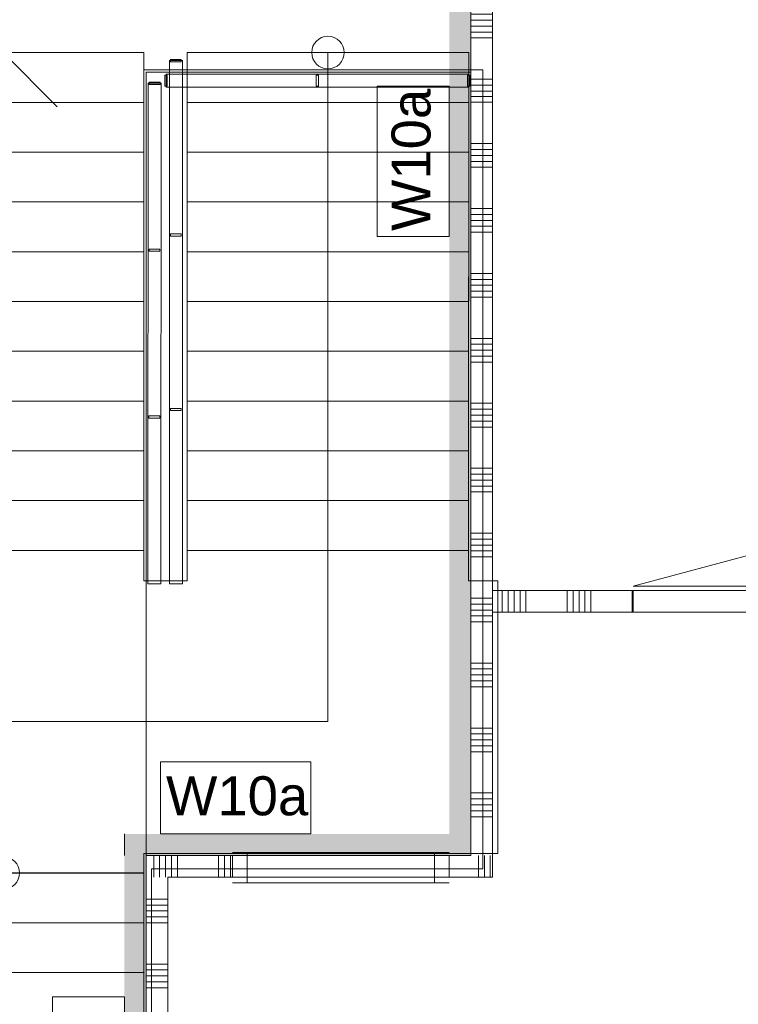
# Model space of a CAD drawing. Header units: millimetres. Extents: x -409 to 257590, y -7854 to 67330.
# Tile 131 of 205: x 19372 to 22690, y 39524 to 44072. Entities that reach past the tile are written whole.
import ezdxf

# ---------------------------------------------------------------- set-up
doc = ezdxf.new("R2010")
doc.units = ezdxf.units.MM
doc.header["$MEASUREMENT"] = 0
for name, color, linetype in [('Info Wandafwerking aanduiding', 7, 'Continuous'), ('Info Wandafwerking aanduiding Doorsnede-arcering', 7, 'Continuous'), ('New_22 NC Binnenwanden', 7, 'Continuous'), ('New_22 NC Binnenwanden Deuren', 7, 'Continuous'), ('New_22 NC Binnenwanden Doorsnede-arcering', 7, 'Continuous'), ('New_22 NC Binnenwanden Laagscheidingslijnen', 7, 'Continuous'), ('New_22 NC Binnenwanden Ramen', 7, 'Continuous'), ('New_23 Vloeren', 7, 'Continuous'), ('New_24 Trappen', 7, 'Continuous'), ('New_34 Balustrades', 7, 'Continuous'), ('New_Z Ruimtefuncties Zone omranding', 7, 'Continuous')]:
    doc.layers.add(name, color=color, linetype=linetype)
doc.styles.add('GENERATED_STYLE_1', font='txt')
doc.linetypes.add('Regenwater', pattern='A,0,[1,UO-722 _wandafwerkingen 2e verdieping_2022-06-211.Shx,S=11.404762,R=0,X=0,Y=0.005006],-1499.5,0', length=1499.5)

# ---------------------------------------------------------------- blocks, each defined once
blk = doc.blocks.new('Slab_1_2', base_point=(0, 42578.3))
at = {"layer": 'New_23 Vloeren', "color": 1, "linetype": 'Continuous', "lineweight": 0, "flags": 128}
blk.add_lwpolyline([(18565.4, 43920.2), (19945.1, 43920.2), (19945.1, 43840), (21510.4, 43840), (21510.4, 40149), (19980.4, 40149), (19980.4, 37830.4), (18565.4, 37830.4)], close=True, dxfattribs=at)
blk = doc.blocks.new('Stair_3_2')
at = {"layer": 'New_24 Trappen', "color": 7, "linetype": 'Continuous', "lineweight": 0}
for p, q in [((18645.1, 43920.3), (18645, 41620.3)), ((19945.1, 43920.2), (18645.1, 43920.3)), ((19945.1, 43920.2), (18645.1, 43920.3)), ((18645.1, 43920.3), (18645.1, 43690.3)), ((19045.1, 43670.3), (19295.1, 43920.3)), ((19295.1, 43690.3), (19295.1, 43920.3)), ((19295.1, 43920.3), (19545.1, 43670.2)), ((19945, 41620.2), (19945.1, 43920.2)), ((19945.1, 43690.2), (19945.1, 43920.2)), ((20145.1, 43920.2), (20145, 41620.2)), ((21445.1, 43920.2), (20145.1, 43920.2)), ((21445.1, 43920.2), (20145.1, 43920.2)), ((20145.1, 43920.2), (20145.1, 43690.2)), ((20795.1, 43920.2), (20795.1, 43690.2)), ((21445, 41620.2), (21445.1, 43920.2)), ((21445.1, 43690.2), (21445.1, 43920.2)), ((19945.1, 43690.2), (18645.1, 43690.3)), ((18645.1, 43690.3), (18645.1, 43460.3)), ((18645.1, 43690.3), (19945.1, 43690.2)), ((19295, 41620.3), (19295.1, 43690.3)), ((19945.1, 43460.2), (19945.1, 43690.2)), ((20145.1, 43690.2), (21445.1, 43690.2)), ((21445.1, 43690.2), (20145.1, 43690.2)), ((20145.1, 43690.2), (20145.1, 43460.2)), ((20795.1, 43690.2), (20795, 41620.2)), ((21445.1, 43460.2), (21445.1, 43690.2)), ((19945.1, 43460.2), (18645.1, 43460.3)), ((18645.1, 43460.3), (18645.1, 43230.3)), ((18645.1, 43460.3), (19945.1, 43460.2)), ((19945.1, 43230.2), (19945.1, 43460.2)), ((20145.1, 43460.2), (21445.1, 43460.2)), ((21445.1, 43460.2), (20145.1, 43460.2)), ((20145.1, 43460.2), (20145.1, 43230.2)), ((21445.1, 43230.2), (21445.1, 43460.2)), ((19945.1, 43230.2), (18645.1, 43230.3)), ((18645.1, 43230.3), (18645.1, 43000.3)), ((18645.1, 43230.3), (19945.1, 43230.2)), ((19945.1, 43000.2), (19945.1, 43230.2)), ((20145.1, 43230.2), (21445.1, 43230.2)), ((21445.1, 43230.2), (20145.1, 43230.2)), ((20145.1, 43230.2), (20145.1, 43000.2)), ((21445.1, 43000.2), (21445.1, 43230.2)), ((19945.1, 43000.2), (18645.1, 43000.3)), ((18645.1, 43000.3), (18645.1, 42770.3)), ((18645.1, 43000.3), (19945.1, 43000.2)), ((19945.1, 42770.2), (19945.1, 43000.2)), ((20145.1, 43000.2), (20145, 42770.2)), ((20145.1, 43000.2), (21445.1, 43000.2)), ((21445.1, 43000.2), (20145.1, 43000.2)), ((21445, 42770.2), (21445.1, 43000.2)), ((18645.1, 42770.3), (18645, 42540.3)), ((19945.1, 42770.2), (18645.1, 42770.3)), ((18645.1, 42770.3), (19945.1, 42770.2)), ((19945, 42540.2), (19945.1, 42770.2)), ((20145, 42770.2), (21445, 42770.2)), ((21445, 42770.2), (20145, 42770.2)), ((20145, 42770.2), (20145, 42540.2)), ((21445, 42540.2), (21445, 42770.2)), ((19945, 42540.2), (18645, 42540.3)), ((18645, 42540.3), (18645, 42310.3)), ((18645, 42540.3), (19945, 42540.2)), ((19945, 42310.2), (19945, 42540.2)), ((20145, 42540.2), (21445, 42540.2)), ((21445, 42540.2), (20145, 42540.2)), ((20145, 42540.2), (20145, 42310.2)), ((21445, 42310.2), (21445, 42540.2)), ((19945, 42310.2), (18645, 42310.3)), ((18645, 42310.3), (18645, 42080.3)), ((18645, 42310.3), (19945, 42310.2)), ((19945, 42080.2), (19945, 42310.2)), ((20145, 42310.2), (21445, 42310.2)), ((21445, 42310.2), (20145, 42310.2)), ((20145, 42310.2), (20145, 42080.2)), ((21445, 42080.2), (21445, 42310.2)), ((19945, 42080.2), (18645, 42080.3)), ((18645, 42080.3), (18645, 41850.3)), ((18645, 42080.3), (19945, 42080.2)), ((19945, 41850.2), (19945, 42080.2)), ((20145, 42080.2), (21445, 42080.2)), ((21445, 42080.2), (20145, 42080.2)), ((20145, 42080.2), (20145, 41850.2)), ((21445, 41850.2), (21445, 42080.2)), ((19945, 41850.2), (18645, 41850.3)), ((18645, 41850.3), (18645, 41620.3)), ((18645, 41850.3), (19945, 41850.2)), ((19945, 41620.2), (19945, 41850.2)), ((20145, 41850.2), (21445, 41850.2)), ((21445, 41850.2), (20145, 41850.2)), ((20145, 41850.2), (20145, 41620.2)), ((21445, 41620.2), (21445, 41850.2)), ((18645, 41620.3), (18645, 41480.2)), ((18645, 41620.3), (19945, 41620.2)), ((19945, 41620.2), (18645, 41620.3)), ((18645, 41620.3), (18645, 41480.2)), ((18645, 41620.3), (19945, 41620.2)), ((19295, 40830.2), (19295, 41620.3)), ((19945, 41480.2), (19945, 41620.2)), ((19945, 41480.2), (19945, 41620.2)), ((20145, 41620.2), (20145, 41480.2)), ((21445, 41620.2), (20145, 41620.2)), ((20145, 41620.2), (21445, 41620.2)), ((21445, 41620.2), (20145, 41620.2)), ((20145, 41620.2), (20145, 41480.2)), ((20795, 41620.2), (20795, 40830.2)), ((21445, 41480.2), (21445, 41620.2)), ((21445, 41480.2), (21445, 41620.2)), ((18465.7, 41480.2), (18465.3, 40220.4)), ((18465.7, 41480.2), (18465.3, 40220.4)), ((18645, 41480.2), (18465.7, 41480.2)), ((18645, 41480.2), (18465.7, 41480.2)), ((20145, 41480.2), (19945, 41480.2)), ((20145, 41480.2), (19945, 41480.2)), ((21580, 41480.2), (21445, 41480.2)), ((21580, 41480.2), (21445, 41480.2)), ((21579.9, 40220.4), (21580, 41480.2)), ((21579.9, 40220.4), (21580, 41480.2)), ((20795, 40830.2), (19295, 40830.2)), ((18465.3, 40220.4), (18645.4, 40220.4)), ((18465.3, 40220.4), (18645.4, 40220.4)), ((18645.4, 40220.4), (18645.5, 40130)), ((18645.4, 40220.4), (18645.5, 40130)), ((19945.4, 40130), (19945.4, 40220.4)), ((19945.4, 40220.4), (21579.9, 40220.4)), ((19945.4, 40130), (19945.4, 40220.4)), ((19945.4, 40220.4), (21579.9, 40220.4)), ((18645.5, 40130), (19945.4, 40130)), ((18645.5, 40130), (19945.4, 40130))]:
    blk.add_line(p, q, dxfattribs=at)
for start, end in [(0, 180), (180, 0)]:
    blk.add_arc((20795.1, 43920.2), 75, start, end, dxfattribs=at)
blk = doc.blocks.new('*X372')
at = {"layer": 'New_22 NC Binnenwanden Doorsnede-arcering', "color": 254, "linetype": 'Continuous', "lineweight": 0, "true_color": 0xe9ebeb}
for p, q in [((21555, 43717.7), (21455, 43717.7)), ((21555, 43690.3), (21455, 43690.3)), ((21555, 43500), (21455, 43500)), ((21555, 43472.6), (21455, 43472.6)), ((21555, 43445.1), (21455, 43445.1)), ((21555, 43417.7), (21455, 43417.7)), ((21555, 43390.3), (21455, 43390.3)), ((21555, 43200), (21455, 43200)), ((21555, 43172.6), (21455, 43172.6)), ((21555, 43145.1), (21455, 43145.1)), ((21555, 43117.7), (21455, 43117.7)), ((21555, 43090.3), (21455, 43090.3)), ((21555, 42900), (21455, 42900)), ((21555, 42872.6), (21455, 42872.6)), ((21555, 42845.1), (21455, 42845.1)), ((21555, 42817.7), (21455, 42817.7)), ((21555, 42790.3), (21455, 42790.3)), ((21555, 42600), (21455, 42600)), ((21555, 42572.6), (21455, 42572.6)), ((21555, 42545.1), (21455, 42545.1)), ((21555, 42517.7), (21455, 42517.7)), ((21555, 42490.3), (21455, 42490.3)), ((21555, 42300), (21455, 42300)), ((21555, 42272.6), (21455, 42272.6)), ((21555, 42245.1), (21455, 42245.1)), ((21555, 42217.7), (21455, 42217.7)), ((21555, 42190.3), (21455, 42190.3)), ((21555, 42000), (21455, 42000)), ((21555, 41972.6), (21455, 41972.6)), ((21555, 41945.1), (21455, 41945.1)), ((21555, 41917.7), (21455, 41917.7)), ((21555, 41890.3), (21455, 41890.3)), ((21555, 41700), (21455, 41700)), ((21555, 41672.6), (21455, 41672.6)), ((21555, 41645.1), (21455, 41645.1)), ((21555, 41617.7), (21455, 41617.7)), ((21555, 41590.3), (21455, 41590.3)), ((21555, 41400), (21455, 41400)), ((21555, 41372.6), (21455, 41372.6)), ((21555, 41345.1), (21455, 41345.1)), ((21555, 41317.7), (21455, 41317.7)), ((21555, 41290.3), (21455, 41290.3)), ((21555, 41100), (21455, 41100)), ((21555, 41072.6), (21455, 41072.6)), ((21555, 41045.1), (21455, 41045.1)), ((21555, 41017.7), (21455, 41017.7)), ((21555, 40990.3), (21455, 40990.3)), ((21555, 40800), (21455, 40800)), ((21555, 40772.6), (21455, 40772.6)), ((21555, 40745.1), (21455, 40745.1)), ((21555, 40717.7), (21455, 40717.7)), ((21555, 40690.3), (21455, 40690.3)), ((21555, 40500), (21455, 40500)), ((21555, 40472.6), (21455, 40472.6)), ((21555, 40445.1), (21455, 40445.1)), ((21555, 40417.7), (21455, 40417.7)), ((21555, 40390.3), (21455, 40390.3))]:
    blk.add_line(p, q, dxfattribs=at)
blk = doc.blocks.new('Wall_77_2', base_point=(21455, 40210.4))
at = {"layer": 'New_22 NC Binnenwanden', "color": 8, "linetype": 'Continuous', "lineweight": 0, "true_color": 0x778488, "flags": 128}
for points in [[(21455, 43719), (21455, 40210.4)], [(21555, 40210.4), (21555, 43719)]]:
    blk.add_lwpolyline(points, dxfattribs=at)
at = {"layer": 'New_22 NC Binnenwanden', "color": 8, "lineweight": 0, "true_color": 0x778488}
blk.add_blockref('*X372', (0, 0), dxfattribs=at)
blk = doc.blocks.new('*X374')
at = {"layer": 'New_22 NC Binnenwanden Doorsnede-arcering', "color": 254, "linetype": 'Continuous', "lineweight": 0, "true_color": 0xe9ebeb}
for p, q in [((21555.3, 46197.3), (21455.3, 46197.3)), ((21555.3, 46169.9), (21455.3, 46169.9)), ((21555.3, 46142.4), (21455.3, 46142.5)), ((21555.3, 46115), (21455.3, 46115)), ((21555.3, 46087.6), (21455.3, 46087.6)), ((21555.3, 45897.3), (21455.3, 45897.3)), ((21555.3, 45869.9), (21455.3, 45869.9)), ((21555.3, 45842.4), (21455.3, 45842.5)), ((21555.3, 45815), (21455.3, 45815)), ((21555.3, 45787.6), (21455.3, 45787.6)), ((21555.2, 45597.3), (21455.2, 45597.3)), ((21555.2, 45569.9), (21455.2, 45569.9)), ((21555.2, 45542.4), (21455.2, 45542.5)), ((21555.2, 45515), (21455.2, 45515)), ((21555.2, 45487.6), (21455.2, 45487.6)), ((21555.2, 45297.3), (21455.2, 45297.3)), ((21555.2, 45269.9), (21455.2, 45269.9)), ((21555.2, 45242.4), (21455.2, 45242.5)), ((21555.2, 45215), (21455.2, 45215)), ((21555.2, 45187.6), (21455.2, 45187.6)), ((21555.2, 44997.3), (21455.2, 44997.3)), ((21555.1, 44942.4), (21455.1, 44942.5)), ((21555.2, 44969.9), (21455.2, 44969.9)), ((21555.1, 44915), (21455.1, 44915)), ((21555.1, 44887.6), (21455.1, 44887.6)), ((21555.1, 44697.3), (21455.1, 44697.3)), ((21555.1, 44669.9), (21455.1, 44669.9)), ((21555.1, 44642.4), (21455.1, 44642.5)), ((21555.1, 44615), (21455.1, 44615)), ((21555.1, 44587.6), (21455.1, 44587.6)), ((21555.1, 44397.3), (21455.1, 44397.3)), ((21555.1, 44369.9), (21455.1, 44369.9)), ((21555.1, 44342.4), (21455.1, 44342.5)), ((21555.1, 44315), (21455.1, 44315)), ((21555.1, 44287.6), (21455.1, 44287.6)), ((21555, 44097.3), (21455, 44097.3)), ((21555, 44069.9), (21455, 44069.9)), ((21555, 44042.4), (21455, 44042.5)), ((21555, 44015), (21455, 44015)), ((21555, 43987.6), (21455, 43987.6)), ((21555, 43797.3), (21455, 43797.3)), ((21555, 43769.9), (21455, 43769.9)), ((21555, 43742.4), (21455, 43742.5))]:
    blk.add_line(p, q, dxfattribs=at)
blk = doc.blocks.new('*X375')
at = {"layer": 'New_22 NC Binnenwanden Doorsnede-arcering', "color": 254, "linetype": 'Continuous', "lineweight": 0, "true_color": 0xe9ebeb}
blk.add_line((21555.4, 47287.6), (21455.4, 47287.6), dxfattribs=at)
blk = doc.blocks.new('D1 22_11')
at = {"layer": 'New_22 NC Binnenwanden Deuren', "color": 1, "linetype": 'Continuous', "lineweight": 0}
for q in [(-481.8, 267.6), (-517, 0)]:
    blk.add_line((517, 0), q, dxfattribs=at)
at = {"layer": 'New_22 NC Binnenwanden Deuren', "color": 7, "linetype": 'Continuous', "lineweight": 0}
for p, q in [((-517, -20), (-517, -120)), ((-517, -20), (-517, -120)), ((517, -20), (517, -120)), ((517, -20), (517, -120))]:
    blk.add_line(p, q, dxfattribs=at)
at = {"layer": 'New_22 NC Binnenwanden Deuren', "color": 1, "linetype": 'Continuous', "lineweight": 0}
blk.add_arc((517, 0), 1034, 165, 180, dxfattribs=at)
blk = doc.blocks.new('Wall_78_2', base_point=(21455, 43719))
at = {"layer": 'New_22 NC Binnenwanden', "color": 8, "linetype": 'Continuous', "lineweight": 0, "true_color": 0x778488}
for p, q in [((21555.4, 47260), (21455.4, 47260)), ((21555.3, 46226), (21455.3, 46226))]:
    blk.add_line(p, q, dxfattribs=at)
at = {"layer": 'New_22 NC Binnenwanden', "color": 8, "linetype": 'Continuous', "lineweight": 0, "true_color": 0x778488, "flags": 128}
for points in [[(21455.4, 47310), (21555.4, 47310)], [(21455.4, 47310), (21455.4, 47260)], [(21555.4, 47260), (21555.4, 47310)], [(21455.3, 46226), (21455, 43719)], [(21555, 43719), (21555.3, 46226)]]:
    blk.add_lwpolyline(points, dxfattribs=at)
at = {"layer": 'New_22 NC Binnenwanden', "color": 8, "lineweight": 0, "true_color": 0x778488}
for name in ['*X375', '*X374']:
    blk.add_blockref(name, (0, 0), dxfattribs=at)
at = {"layer": 'New_22 NC Binnenwanden Deuren', "color": 1, "linetype": 'Continuous', "lineweight": 0, "xscale": -0.9999999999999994, "zscale": 1000, "rotation": 269.9928674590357}
blk.add_blockref('D1 22_11', (21575.4, 46743), dxfattribs=at)
blk = doc.blocks.new('Wall_425_2', base_point=(21455, 43840))
at = {"layer": 'Info Wandafwerking aanduiding Doorsnede-arcering', "linetype": 'Continuous', "lineweight": 0, "true_color": 0xd21034}
for points in [[(21455, 40310.4), (21455, 43840), (21355, 43840), (21355, 40310.4)], [(21455, 40310.4), (21355, 40310.4), (21455, 40210.4)], [(21355, 40310.4), (21355, 40210.4), (21455, 40210.4)]]:
    blk.add_hatch(color=242, dxfattribs=at).paths.add_polyline_path(points)
at = {"layer": 'Info Wandafwerking aanduiding', "color": 9, "linetype": 'Continuous', "lineweight": 0, "flags": 128}
for points in [[(21355, 43840), (21455, 43840)], [(21455, 40210.4), (21355, 40210.4)]]:
    blk.add_lwpolyline(points, dxfattribs=at)
blk = doc.blocks.new('Wall_426_2', base_point=(21455, 40210.4))
at = {"layer": 'Info Wandafwerking aanduiding Doorsnede-arcering', "linetype": 'Continuous', "lineweight": 0, "true_color": 0xd21034}
for points in [[(19955.4, 40310.4), (19855.4, 40310.4), (19955.4, 40210.4)], [(19955.4, 40210.4), (19855.4, 40310.4), (19855.4, 40210.4)], [(19955.4, 40210.4), (21355, 40210.4), (21355, 40310.4), (19955.4, 40310.4)]]:
    blk.add_hatch(color=242, dxfattribs=at).paths.add_polyline_path(points)
at = {"layer": 'Info Wandafwerking aanduiding', "color": 9, "linetype": 'Continuous', "lineweight": 0, "flags": 128}
blk.add_lwpolyline([(19855.4, 40310.4), (19855.4, 40210.4)], dxfattribs=at)
blk = doc.blocks.new('Wall_427_2', base_point=(19955.4, 40210.4))
at = {"layer": 'Info Wandafwerking aanduiding Doorsnede-arcering', "linetype": 'Continuous', "lineweight": 0, "true_color": 0xd21034}
blk.add_hatch(color=242, dxfattribs=at).paths.add_polyline_path([(19855.4, 40210.4), (19855.4, 37830.4), (19955.4, 37830.4), (19955.4, 40210.4)])
at = {"layer": 'Info Wandafwerking aanduiding', "color": 9, "linetype": 'Continuous', "lineweight": 0, "flags": 128}
blk.add_lwpolyline([(19855.4, 37830.4), (19955.4, 37830.4)], dxfattribs=at)
blk = doc.blocks.new('Wall_462_2', base_point=(21455.4, 47310))
at = {"layer": 'Info Wandafwerking aanduiding Doorsnede-arcering', "linetype": 'Continuous', "lineweight": 0}
blk.add_hatch(color=1, dxfattribs=at).paths.add_polyline_path([(21355.4, 47210), (21355, 43840), (21455, 43840), (21455.4, 47210)])
at = {"layer": 'Info Wandafwerking aanduiding', "color": 9, "linetype": 'Continuous', "lineweight": 0, "flags": 128}
blk.add_lwpolyline([(21355, 43840), (21455, 43840)], dxfattribs=at)
blk = doc.blocks.new('Railing_3_2')
at = {"layer": 'New_34 Balustrades', "color": 9, "linetype": 'Continuous', "lineweight": 0}
for p, q in [((20052.5, 43815.2), (20042.5, 43815.2)), ((20042.5, 43815.2), (20042.5, 43765.2)), ((21445.1, 43820.2), (20047.5, 43820.2)), ((20047.5, 43820.2), (20047.5, 43760.2)), ((20052.5, 43765.2), (20052.5, 43815.2)), ((20751.3, 43815.2), (20741.3, 43815.2)), ((20741.3, 43815.2), (20741.3, 43765.2)), ((20751.3, 43765.2), (20751.3, 43815.2)), ((21450.1, 43815.2), (21440.1, 43815.2)), ((21440.1, 43815.2), (21440.1, 43765.2)), ((21445.1, 43760.2), (21445.1, 43820.2)), ((21450.1, 43765.2), (21450.1, 43815.2)), ((20042.5, 43765.2), (20052.5, 43765.2)), ((20047.5, 43760.2), (21445.1, 43760.2)), ((20741.3, 43765.2), (20751.3, 43765.2)), ((21440.1, 43765.2), (21450.1, 43765.2))]:
    blk.add_line(p, q, dxfattribs=at)
blk = doc.blocks.new('Railing_8_2')
at = {"layer": 'New_34 Balustrades', "color": 9, "linetype": 'Continuous', "lineweight": 0}
for p, q in [((20122.7, 43883), (20062.7, 43883)), ((20062.7, 43883), (20062.7, 41465.4)), ((20117.7, 43888), (20067.7, 43888)), ((20067.7, 43888), (20067.7, 43878)), ((20067.7, 43878), (20117.7, 43878)), ((20117.7, 43878), (20117.7, 43888)), ((20122.7, 41465.4), (20122.7, 43883)), ((19965.1, 43778.4), (19962.8, 41465.5)), ((20025.1, 43778.3), (19965.1, 43778.4)), ((20020.1, 43783.3), (19970.1, 43783.4)), ((19970.1, 43783.4), (19970.1, 43773.4)), ((19970.1, 43773.4), (20020.1, 43773.3)), ((20020.1, 43773.3), (20020.1, 43783.3)), ((20022.8, 41465.4), (20025.1, 43778.3)), ((20117.7, 43082.1), (20067.7, 43082.1)), ((20067.7, 43082.1), (20067.7, 43072.1)), ((20117.7, 43072.1), (20117.7, 43082.1)), ((20067.7, 43072.1), (20117.7, 43072.1)), ((20019.3, 43012.3), (19969.3, 43012.4)), ((19969.3, 43012.4), (19969.3, 43002.4)), ((19969.3, 43002.4), (20019.3, 43002.3)), ((20019.3, 43002.3), (20019.3, 43012.3)), ((20117.7, 42276.3), (20067.7, 42276.3)), ((20067.7, 42276.3), (20067.7, 42266.3)), ((20067.7, 42266.3), (20117.7, 42266.3)), ((20117.7, 42266.3), (20117.7, 42276.3)), ((20018.6, 42241.4), (19968.6, 42241.4)), ((19968.6, 42241.4), (19968.6, 42231.4)), ((19968.6, 42231.4), (20018.6, 42231.4)), ((20018.6, 42231.4), (20018.6, 42241.4)), ((19962.8, 41465.5), (20022.8, 41465.4)), ((20062.7, 41465.4), (20122.7, 41465.4))]:
    blk.add_line(p, q, dxfattribs=at)
blk = doc.blocks.new('Stair_6_2')
at = {"layer": 'New_24 Trappen', "color": 7, "linetype": 'Continuous', "lineweight": 0}
for p, q in [((18645.4, 40130.4), (18645.4, 37830.4)), ((19945.4, 40130.4), (18645.4, 40130.4)), ((19945.4, 40130.4), (18645.4, 40130.4)), ((18645.4, 40130.4), (18645.4, 39900.4)), ((19295.4, 40130.4), (19295.4, 39900.4)), ((19945.4, 37830.4), (19945.4, 40130.4)), ((19945.4, 39900.4), (19945.4, 40130.4)), ((18645.4, 39900.4), (19945.4, 39900.4)), ((19945.4, 39900.4), (18645.4, 39900.4)), ((18645.4, 39900.4), (18645.4, 39670.4)), ((19295.4, 39900.4), (19295.4, 38060.4)), ((19945.4, 39670.4), (19945.4, 39900.4)), ((18645.4, 39670.4), (19945.4, 39670.4)), ((19945.4, 39670.4), (18645.4, 39670.4)), ((18645.4, 39670.4), (18645.4, 39440.4)), ((19945.4, 39440.4), (19945.4, 39670.4)), ((18645.4, 39440.4), (19945.4, 39440.4)), ((19945.4, 39440.4), (18645.4, 39440.4)), ((18645.4, 39440.4), (18645.4, 39210.4)), ((19945.4, 39210.4), (19945.4, 39440.4)), ((18645.4, 39210.4), (19945.4, 39210.4)), ((19945.4, 39210.4), (18645.4, 39210.4)), ((18645.4, 39210.4), (18645.4, 38980.4)), ((19945.4, 38980.4), (19945.4, 39210.4)), ((18645.4, 38980.4), (19945.4, 38980.4)), ((19945.4, 38980.4), (18645.4, 38980.4)), ((18645.4, 38980.4), (18645.4, 38750.4)), ((19945.4, 38750.4), (19945.4, 38980.4)), ((18645.4, 38750.4), (19945.4, 38750.4)), ((19945.4, 38750.4), (18645.4, 38750.4)), ((18645.4, 38750.4), (18645.4, 38520.4)), ((19945.4, 38520.4), (19945.4, 38750.4)), ((18645.4, 38520.4), (19945.4, 38520.4)), ((19945.4, 38520.4), (18645.4, 38520.4)), ((18645.4, 38520.4), (18645.4, 38290.4)), ((19945.4, 38290.4), (19945.4, 38520.4)), ((18645.4, 38290.4), (19945.4, 38290.4)), ((19945.4, 38290.4), (18645.4, 38290.4)), ((18645.4, 38290.4), (18645.4, 38060.4)), ((19945.4, 38060.4), (19945.4, 38290.4)), ((19295.4, 37830.4), (19045.4, 38080.4)), ((19545.4, 38080.4), (19295.4, 37830.4)), ((18645.4, 38060.4), (19945.4, 38060.4)), ((19945.4, 38060.4), (18645.4, 38060.4)), ((18645.4, 38060.4), (18645.4, 37830.4)), ((19295.4, 38060.4), (19295.4, 37830.4)), ((19945.4, 37830.4), (19945.4, 38060.4)), ((18645.4, 37830.4), (19945.4, 37830.4)), ((18645.4, 37830.4), (19945.4, 37830.4))]:
    blk.add_line(p, q, dxfattribs=at)
for start, end in [(0, 180), (180, 0)]:
    blk.add_arc((19295.4, 40130.4), 75, start, end, dxfattribs=at)
blk = doc.blocks.new('*X2095')
at = {"layer": 'New_22 NC Binnenwanden Doorsnede-arcering', "color": 254, "linetype": 'Continuous', "lineweight": 0, "true_color": 0xe9ebeb}
for p, q in [((21600, 41435), (21600, 41370)), ((21627.4, 41435), (21627.4, 41370)), ((21654.9, 41435), (21654.9, 41370)), ((21682.3, 41435), (21682.3, 41370)), ((21709.7, 41435), (21709.7, 41370)), ((21900, 41435), (21900, 41370)), ((21927.4, 41435), (21927.4, 41370)), ((21954.9, 41435), (21954.9, 41370)), ((21982.3, 41435), (21982.3, 41370)), ((22009.7, 41435), (22009.7, 41370)), ((22200, 41435), (22200, 41370)), ((21600, 41370), (21600, 41335)), ((21627.4, 41370), (21627.4, 41335)), ((21654.9, 41370), (21654.9, 41335)), ((21682.3, 41370), (21682.3, 41335)), ((21709.7, 41370), (21709.7, 41335)), ((21900, 41370), (21900, 41335)), ((21927.4, 41370), (21927.4, 41335)), ((21954.9, 41370), (21954.9, 41335)), ((21982.3, 41370), (21982.3, 41335)), ((22009.7, 41370), (22009.7, 41335)), ((22200, 41370), (22200, 41335))]:
    blk.add_line(p, q, dxfattribs=at)
blk = doc.blocks.new('*X2096')
at = {"layer": 'New_22 NC Binnenwanden Doorsnede-arcering', "color": 254, "linetype": 'Continuous', "lineweight": 0, "true_color": 0xe9ebeb}
for p, q in [((23400, 41435), (23400, 41370)), ((23427.4, 41435), (23427.4, 41370)), ((23454.9, 41435), (23454.9, 41370)), ((23482.3, 41435), (23482.3, 41370)), ((23509.7, 41435), (23509.7, 41370)), ((23700, 41435), (23700, 41370)), ((23727.4, 41435), (23727.4, 41370)), ((23754.9, 41435), (23754.9, 41370)), ((23782.3, 41435), (23782.3, 41370)), ((23809.7, 41435), (23809.7, 41370)), ((24000, 41435), (24000, 41370)), ((24027.4, 41435), (24027.4, 41370)), ((24054.9, 41435), (24054.9, 41370)), ((24082.3, 41435), (24082.3, 41370)), ((24109.7, 41435), (24109.7, 41370)), ((24300, 41435), (24300, 41370)), ((24327.4, 41435), (24327.4, 41370)), ((24354.9, 41435), (24354.9, 41370)), ((24382.3, 41435), (24382.3, 41370)), ((24409.7, 41435), (24409.7, 41370)), ((24600, 41435), (24600, 41370)), ((24627.4, 41435), (24627.4, 41370)), ((24654.9, 41435), (24654.9, 41370)), ((24682.3, 41435), (24682.3, 41370)), ((24709.7, 41435), (24709.7, 41370)), ((24900, 41435), (24900, 41370)), ((24927.4, 41435), (24927.4, 41370)), ((24954.9, 41435), (24954.9, 41370)), ((24982.3, 41435), (24982.3, 41370)), ((25009.7, 41435), (25009.7, 41370)), ((25200, 41435), (25200, 41370)), ((25227.4, 41435), (25227.4, 41370)), ((25254.9, 41435), (25254.9, 41370)), ((25282.3, 41435), (25282.3, 41370)), ((25309.7, 41435), (25309.7, 41370)), ((25500, 41435), (25500, 41370)), ((25527.4, 41435), (25527.4, 41370)), ((25554.9, 41435), (25554.9, 41370)), ((25582.3, 41435), (25582.3, 41370)), ((23400, 41370), (23400, 41335)), ((23427.4, 41370), (23427.4, 41335)), ((23454.9, 41370), (23454.9, 41335)), ((23482.3, 41370), (23482.3, 41335)), ((23509.7, 41370), (23509.7, 41335)), ((23700, 41370), (23700, 41335)), ((23727.4, 41370), (23727.4, 41335)), ((23754.9, 41370), (23754.9, 41335)), ((23782.3, 41370), (23782.3, 41335)), ((23809.7, 41370), (23809.7, 41335)), ((24000, 41370), (24000, 41335)), ((24027.4, 41370), (24027.4, 41335)), ((24054.9, 41370), (24054.9, 41335)), ((24082.3, 41370), (24082.3, 41335)), ((24109.7, 41370), (24109.7, 41335)), ((24300, 41370), (24300, 41335)), ((24327.4, 41370), (24327.4, 41335)), ((24354.9, 41370), (24354.9, 41335)), ((24382.3, 41370), (24382.3, 41335)), ((24409.7, 41370), (24409.7, 41335)), ((24600, 41370), (24600, 41335)), ((24627.4, 41370), (24627.4, 41335)), ((24654.9, 41370), (24654.9, 41335)), ((24682.3, 41370), (24682.3, 41335)), ((24709.7, 41370), (24709.7, 41335)), ((24900, 41370), (24900, 41335)), ((24927.4, 41370), (24927.4, 41335)), ((24954.9, 41370), (24954.9, 41335)), ((24982.3, 41370), (24982.3, 41335)), ((25009.7, 41370), (25009.7, 41335)), ((25200, 41370), (25200, 41335)), ((25227.4, 41370), (25227.4, 41335)), ((25254.9, 41370), (25254.9, 41335)), ((25282.3, 41370), (25282.3, 41335)), ((25309.7, 41370), (25309.7, 41335)), ((25500, 41370), (25500, 41335)), ((25527.4, 41370), (25527.4, 41335)), ((25554.9, 41370), (25554.9, 41335)), ((25582.3, 41370), (25582.3, 41335))]:
    blk.add_line(p, q, dxfattribs=at)
blk = doc.blocks.new('Wall_479_2', base_point=(25600, 41335))
at = {"layer": 'New_22 NC Binnenwanden', "color": 8, "linetype": 'Continuous', "lineweight": 0, "true_color": 0x778488}
for p, q in [((22204.7, 41435), (22204.7, 41335)), ((23238.7, 41435), (23238.7, 41335))]:
    blk.add_line(p, q, dxfattribs=at)
at = {"layer": 'New_22 NC Binnenwanden', "color": 8, "linetype": 'Continuous', "lineweight": 0, "true_color": 0x778488, "flags": 128}
for points in [[(22204.7, 41435), (21555.1, 41435)], [(21555.1, 41335), (21555.1, 41435)], [(25600, 41435), (23238.7, 41435)], [(25600, 41335), (25600, 41435)], [(21555.1, 41335), (22204.7, 41335)], [(23238.7, 41335), (25600, 41335)]]:
    blk.add_lwpolyline(points, dxfattribs=at)
at = {"layer": 'New_22 NC Binnenwanden', "color": 8, "lineweight": 0, "true_color": 0x778488}
for name in ['*X2095', '*X2096']:
    blk.add_blockref(name, (0, 0), dxfattribs=at)
at = {"layer": 'New_22 NC Binnenwanden Deuren', "color": 1, "linetype": 'Continuous', "lineweight": 0, "xscale": -1, "zscale": 1000}
blk.add_blockref('D1 22_11', (22721.7, 41455), dxfattribs=at)
blk = doc.blocks.new('*X2101')
at = {"layer": 'New_22 NC Binnenwanden Doorsnede-arcering', "color": 254, "linetype": 'Continuous', "lineweight": 0, "true_color": 0xe9ebeb}
for p, q in [((21490.3, 40110.4), (21490.3, 40175.1)), ((21517.7, 40110.4), (21517.7, 40147.7)), ((21545.1, 40110.4), (21545.1, 40120.3))]:
    blk.add_line(p, q, dxfattribs=at)
blk = doc.blocks.new('*X2102')
at = {"layer": 'New_22 NC Binnenwanden Doorsnede-arcering', "color": 254, "linetype": 'Continuous', "lineweight": 0, "true_color": 0xe9ebeb}
for p, q in [((20072.6, 40110.4), (20072.6, 40210.4)), ((20100, 40110.4), (20100, 40210.4)), ((20290.3, 40110.4), (20290.3, 40210.4)), ((20317.7, 40110.4), (20317.7, 40210.4)), ((20345.1, 40110.4), (20345.1, 40210.4))]:
    blk.add_line(p, q, dxfattribs=at)
blk = doc.blocks.new('*X2104')
at = {"layer": 'New_22 NC Binnenwanden Doorsnede-arcering', "color": 254, "linetype": 'Continuous', "lineweight": 0, "true_color": 0xe9ebeb}
for p, q in [((19990.3, 40175.6), (19990.3, 40210.4)), ((20017.7, 40148.2), (20017.7, 40210.4)), ((20045.1, 40120.7), (20045.1, 40210.4))]:
    blk.add_line(p, q, dxfattribs=at)
blk = doc.blocks.new('R1 22_3')
at = {"layer": 'New_22 NC Binnenwanden Ramen', "color": 1, "linetype": 'Continuous', "lineweight": 0}
for p, q in [((-500, 0), (-433, 0)), ((-433, 0), (-433, -139)), ((-433, 0), (433, 0)), ((433, -139), (433, 0)), ((433, 0), (500, 0)), ((-433, -139), (-500, -139)), ((433, -139), (-433, -139)), ((500, -139), (433, -139))]:
    blk.add_line(p, q, dxfattribs=at)
at = {"layer": 'New_22 NC Binnenwanden Ramen', "color": 9, "linetype": 'Continuous', "lineweight": 0}
for p, q in [((-500, -14), (500, -14)), ((-500, -114), (500, -114))]:
    blk.add_line(p, q, dxfattribs=at)
at = {"layer": 'New_22 NC Binnenwanden Ramen', "color": 7, "linetype": 'Continuous', "lineweight": 0}
for p, q in [((-500, -14), (-500, -114)), ((-500, -14), (-500, -114)), ((500, -14), (500, -114)), ((500, -14), (500, -114))]:
    blk.add_line(p, q, dxfattribs=at)
blk = doc.blocks.new('*X2106')
at = {"layer": 'New_22 NC Binnenwanden Doorsnede-arcering', "color": 254, "linetype": 'Continuous', "lineweight": 0, "true_color": 0xe9ebeb}
for p, q in [((19990.3, 40110.4), (19990.3, 40175.6)), ((20017.7, 40110.4), (20017.7, 40148.2)), ((20045.1, 40110.4), (20045.1, 40120.7))]:
    blk.add_line(p, q, dxfattribs=at)
blk = doc.blocks.new('*X2107')
at = {"layer": 'New_22 NC Binnenwanden Doorsnede-arcering', "color": 254, "linetype": 'Continuous', "lineweight": 0, "true_color": 0xe9ebeb}
for p, q in [((21490.3, 40175.1), (21490.3, 40210.4)), ((21517.7, 40147.7), (21517.7, 40210.4)), ((21545.1, 40120.3), (21545.1, 40210.4))]:
    blk.add_line(p, q, dxfattribs=at)
blk = doc.blocks.new('Wall_481_2', base_point=(20055.4, 40210.4))
at = {"layer": 'New_22 NC Binnenwanden', "color": 8, "linetype": 'Continuous', "lineweight": 0, "true_color": 0x778488}
for p, q in [((20355, 40210.4), (20355, 40110.4)), ((21355, 40210.4), (21355, 40110.4))]:
    blk.add_line(p, q, dxfattribs=at)
at = {"layer": 'New_22 NC Binnenwanden', "color": 8, "linetype": 'Continuous', "lineweight": 0, "true_color": 0x778488, "flags": 128}
for points in [[(20355, 40210.4), (19955.4, 40210.4)], [(19955.4, 40210.4), (19955.4, 40110.4)], [(21455, 40210.4), (21355, 40210.4)], [(21555, 40110.4), (21555, 40210.4)], [(20055.4, 40110.4), (20355, 40110.4)], [(21355, 40110.4), (21555, 40110.4)]]:
    blk.add_lwpolyline(points, dxfattribs=at)
at = {"layer": 'New_22 NC Binnenwanden', "color": 8, "lineweight": 0, "true_color": 0x778488}
for name in ['*X2104', '*X2102', '*X2107', '*X2106', '*X2101']:
    blk.add_blockref(name, (0, 0), dxfattribs=at)
at = {"layer": 'New_22 NC Binnenwanden Ramen', "color": 1, "linetype": 'Continuous', "lineweight": 0, "xscale": -0.9999999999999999, "zscale": 1000, "rotation": 359.9999853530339}
blk.add_blockref('R1 22_3', (20855, 40224.4), dxfattribs=at)
blk = doc.blocks.new('*X2392')
at = {"layer": 'New_22 NC Binnenwanden Doorsnede-arcering', "color": 254, "linetype": 'Continuous', "lineweight": 0, "true_color": 0xe9ebeb}
for p, q in [((19955.4, 40009.7), (19971.7, 40009.7)), ((19955.4, 39982.3), (19971.7, 39982.3)), ((19971.7, 40009.7), (20055.4, 40009.7)), ((19971.7, 39982.3), (20055.4, 39982.3)), ((19955.4, 39954.9), (19971.7, 39954.9)), ((19971.7, 39954.9), (20055.4, 39954.9)), ((19955.4, 39927.4), (19971.7, 39927.4)), ((19955.4, 39900), (19971.7, 39900)), ((19971.7, 39927.4), (20055.4, 39927.4)), ((19971.7, 39900), (20055.4, 39900)), ((19955.4, 39709.7), (19971.7, 39709.7)), ((19971.7, 39709.7), (20055.4, 39709.7)), ((19955.4, 39682.3), (19971.7, 39682.3)), ((19971.7, 39682.3), (20055.4, 39682.3)), ((19955.4, 39654.9), (19971.7, 39654.9)), ((19955.4, 39627.4), (19971.7, 39627.4)), ((19971.7, 39654.9), (20055.4, 39654.9)), ((19971.7, 39627.4), (20055.4, 39627.4)), ((19955.4, 39600), (19971.7, 39600)), ((19971.7, 39600), (20055.4, 39600)), ((19955.4, 39409.7), (19971.7, 39409.7)), ((19971.7, 39409.7), (20055.4, 39409.7)), ((19955.4, 39382.3), (19971.7, 39382.3)), ((19955.4, 39354.9), (19971.7, 39354.9)), ((19971.7, 39382.3), (20055.4, 39382.3)), ((19971.7, 39354.9), (20055.4, 39354.9)), ((19955.4, 39327.4), (19971.7, 39327.4)), ((19955.4, 39300), (19971.7, 39300)), ((19971.7, 39327.4), (20055.4, 39327.4)), ((19971.7, 39300), (20055.4, 39300)), ((19955.4, 39109.7), (19971.7, 39109.7)), ((19955.4, 39082.3), (19971.7, 39082.3)), ((19971.7, 39109.7), (20055.4, 39109.7)), ((19971.7, 39082.3), (20055.4, 39082.3)), ((19955.4, 39054.9), (19971.7, 39054.9)), ((19955.4, 39027.4), (19971.7, 39027.4)), ((19971.7, 39054.9), (20055.4, 39054.9)), ((19971.7, 39027.4), (20055.4, 39027.4)), ((19955.4, 39000), (19971.7, 39000)), ((19971.7, 39000), (20055.4, 39000)), ((19955.4, 38809.7), (19971.7, 38809.7)), ((19971.7, 38809.7), (20055.4, 38809.7)), ((19955.4, 38782.3), (19971.7, 38782.3)), ((19955.4, 38754.9), (19971.7, 38754.9)), ((19971.7, 38782.3), (20055.4, 38782.3)), ((19971.7, 38754.9), (20055.4, 38754.9)), ((19955.4, 38727.4), (19971.7, 38727.4)), ((19971.7, 38727.4), (20055.4, 38727.4)), ((19955.4, 38700), (19971.7, 38700)), ((19971.7, 38700), (20055.4, 38700)), ((19955.4, 38509.7), (19971.7, 38509.7)), ((19955.4, 38482.3), (19971.7, 38482.3)), ((19971.7, 38509.7), (20055.4, 38509.7)), ((19971.7, 38482.3), (20055.4, 38482.3)), ((19955.4, 38454.9), (19971.7, 38454.9)), ((19971.7, 38454.9), (20055.4, 38454.9)), ((19955.4, 38427.4), (19971.7, 38427.4)), ((19955.4, 38400), (19971.7, 38400)), ((19971.7, 38427.4), (20055.4, 38427.4)), ((19971.7, 38400), (20055.4, 38400)), ((19955.4, 38209.7), (19971.7, 38209.7)), ((19971.7, 38209.7), (20055.4, 38209.7)), ((19955.4, 38182.3), (19971.7, 38182.3)), ((19971.7, 38182.3), (20055.4, 38182.3)), ((19955.4, 38154.9), (19971.7, 38154.9)), ((19955.4, 38127.4), (19971.7, 38127.4)), ((19971.7, 38154.9), (20055.4, 38154.9)), ((19971.7, 38127.4), (20055.4, 38127.4)), ((19955.4, 38100), (19971.7, 38100)), ((19971.7, 38100), (20055.4, 38100)), ((19955.4, 37909.7), (19971.7, 37909.7)), ((19971.7, 37909.7), (20055.4, 37909.7)), ((19955.4, 37882.3), (19971.7, 37882.3)), ((19955.4, 37854.9), (19971.7, 37854.9)), ((19971.7, 37882.3), (20055.4, 37882.3)), ((19971.7, 37854.9), (20055.4, 37854.9)), ((19955.4, 37827.4), (19971.7, 37827.4)), ((19955.4, 37800), (19971.7, 37800)), ((19971.7, 37827.4), (20055.4, 37827.4)), ((19971.7, 37800), (20055.4, 37800))]:
    blk.add_line(p, q, dxfattribs=at)
blk = doc.blocks.new('*X2393')
at = {"layer": 'New_22 NC Binnenwanden Doorsnede-arcering', "color": 254, "linetype": 'Continuous', "lineweight": 0, "true_color": 0xe9ebeb}
for p, q in [((19955.4, 36627.4), (19971.7, 36627.4)), ((19971.7, 36627.4), (20055.4, 36627.4)), ((19955.4, 36600), (19971.7, 36600)), ((19971.7, 36600), (20030.4, 36600))]:
    blk.add_line(p, q, dxfattribs=at)
blk = doc.blocks.new('D1 22_4')
at = {"layer": 'New_22 NC Binnenwanden Deuren', "color": 1, "linetype": 'Continuous', "lineweight": 0}
for q in [(-481.8, 267.6), (-517, 0)]:
    blk.add_line((517, 0), q, dxfattribs=at)
at = {"layer": 'New_22 NC Binnenwanden Deuren', "color": 7, "linetype": 'Continuous', "lineweight": 0}
for p, q in [((-517, -25), (-517, -125)), ((-517, -25), (-517, -125)), ((517, -25), (517, -125)), ((517, -25), (517, -125))]:
    blk.add_line(p, q, dxfattribs=at)
at = {"layer": 'New_22 NC Binnenwanden Deuren', "color": 1, "linetype": 'Continuous', "lineweight": 0}
blk.add_arc((517, 0), 1034, 165, 180, dxfattribs=at)
blk = doc.blocks.new('*X2395')
at = {"layer": 'New_22 NC Binnenwanden Doorsnede-arcering', "color": 254, "linetype": 'Continuous', "lineweight": 0, "true_color": 0xe9ebeb}
blk.add_line((20030.4, 36600), (20055.4, 36600), dxfattribs=at)
blk = doc.blocks.new('Wall_513_2', base_point=(20055.4, 36525))
at = {"layer": 'New_22 NC Binnenwanden', "color": 8, "linetype": 'Continuous', "lineweight": 0, "true_color": 0x778488}
for p, q in [((20055.4, 37669), (19955.4, 37669)), ((20055.4, 36635), (19955.4, 36635))]:
    blk.add_line(p, q, dxfattribs=at)
at = {"layer": 'New_22 NC Binnenwanden', "color": 8, "linetype": 'Continuous', "lineweight": 0, "true_color": 0x778488, "flags": 128}
for points in [[(19955.4, 40110.4), (19955.4, 37669)], [(20055.4, 37669), (20055.4, 40110.4)], [(19955.4, 36635), (19955.4, 36525)], [(20055.4, 36625), (20055.4, 36635)], [(19955.4, 36525), (20055.4, 36525)]]:
    blk.add_lwpolyline(points, dxfattribs=at)
at = {"layer": 'New_22 NC Binnenwanden Laagscheidingslijnen', "color": 8, "linetype": 'Continuous', "lineweight": 0, "true_color": 0x778488}
blk.add_line((20055.4, 36625), (20055.4, 36525), dxfattribs=at)
at = {"layer": 'New_22 NC Binnenwanden', "color": 8, "lineweight": 0, "true_color": 0x778488}
for name in ['*X2392', '*X2393', '*X2395']:
    blk.add_blockref(name, (0, 0), dxfattribs=at)
at = {"layer": 'New_22 NC Binnenwanden Deuren', "color": 1, "linetype": 'Continuous', "lineweight": 0, "zscale": 1000, "rotation": 270}
blk.add_blockref('D1 22_4', (20080.4, 37152), dxfattribs=at)

msp = doc.modelspace()

# ---------------------------------------------------------------- linework, layer by layer
at = {"layer": 'Info Wandafwerking aanduiding', "color": 9, "linetype": 'Continuous', "lineweight": 0, "flags": 128}
for points in [[(21022.2, 43070.9), (21022.2, 43764.4), (21355, 43764.4), (21355, 43070.9)], [(20022.2, 40643.3), (20715.7, 40643.3), (20715.7, 40310.4), (20022.2, 40310.4)], [(19522.6, 38865.4), (19522.6, 39558.9), (19855.4, 39558.9), (19855.4, 38865.4)]]:
    msp.add_lwpolyline(points, close=True, dxfattribs=at)
at = {"layer": 'New_Z Ruimtefuncties Zone omranding', "color": 41, "linetype": 'Continuous', "lineweight": 0, "true_color": 0xffeeaa, "flags": 128}
msp.add_lwpolyline([(16800, 35899.9), (16799.3, 34810.8), (19955.4, 34810.8), (19955.4, 43830.2), (21455, 43830.2), (21455, 47310), (16800, 47310), (16800, 46103, -0.373442), (18631.5, 43984), (18631.5, 43710), (18615.4, 38126.5, -0.32828), (17100, 36079.5), (17100, 35899.9)], format="xyb", close=True, dxfattribs=at)
at = {"layer": 'New_Z Ruimtefuncties Zone omranding', "color": 21, "linetype": 'Continuous', "lineweight": 0, "true_color": 0xffaa55, "flags": 128}
for points in [[(21555.1, 41435), (25600, 41435), (25600, 41595), (25600, 45835), (25600, 47310), (21555.1, 47310)], [(20055.4, 36625), (25600, 36625), (25600, 37510), (25600, 37510), (25600, 37810), (25600, 41335), (21555, 41335), (21555, 40110.4), (20055.4, 40110.4)]]:
    msp.add_lwpolyline(points, close=True, dxfattribs=at)

# ---------------------------------------------------------------- block references
at = {"layer": 'Info Wandafwerking aanduiding', "color": 1, "lineweight": 0}
for name, p in [('Wall_462_2', (21455.4, 47310)), ('Wall_425_2', (21455, 43840)), ('Wall_426_2', (21455, 40210.4)), ('Wall_427_2', (19955.4, 40210.4))]:
    msp.add_blockref(name, p, dxfattribs=at)
at = {"layer": 'New_22 NC Binnenwanden', "color": 8, "lineweight": 0, "true_color": 0x778488}
for name, p in [('Wall_78_2', (21455, 43719)), ('Wall_77_2', (21455, 40210.4)), ('Wall_479_2', (25600, 41335)), ('Wall_481_2', (20055.4, 40210.4)), ('Wall_513_2', (20055.4, 36525))]:
    msp.add_blockref(name, p, dxfattribs=at)
at = {"layer": 'New_23 Vloeren', "color": 1, "linetype": 'Continuous', "lineweight": 0}
msp.add_blockref('Slab_1_2', (0, 42578.3), dxfattribs=at)
at = {"layer": 'New_24 Trappen', "color": 7, "linetype": 'Regenwater', "lineweight": 0}
for name in ['Stair_3_2', 'Stair_6_2']:
    msp.add_blockref(name, (0, 0), dxfattribs=at)
at = {"layer": 'New_34 Balustrades', "color": 9, "linetype": 'Continuous', "lineweight": 0}
for name in ['Railing_8_2', 'Railing_3_2']:
    msp.add_blockref(name, (0, 0), dxfattribs=at)

# ---------------------------------------------------------------- texts
at = {"layer": 'Info Wandafwerking aanduiding', "color": 2, "linetype": 'Continuous', "lineweight": 0, "insert": (21271.3, 43095.9), "char_height": 180, "attachment_point": 7, "rotation": 90, "style": 'GENERATED_STYLE_1'}
msp.add_mtext('\\A1;{\\pql;\\fArial|b0|i0|c0|p38;W10a}', dxfattribs=at)
at = {"layer": 'Info Wandafwerking aanduiding', "color": 2, "linetype": 'Continuous', "lineweight": 0, "insert": (20047.2, 40394.2), "char_height": 180, "attachment_point": 7, "style": 'GENERATED_STYLE_1'}
msp.add_mtext('\\A1;{\\pql;\\fArial|b0|i0|c0|p38;W10a}', dxfattribs=at)

doc.saveas('drawing.dxf')
